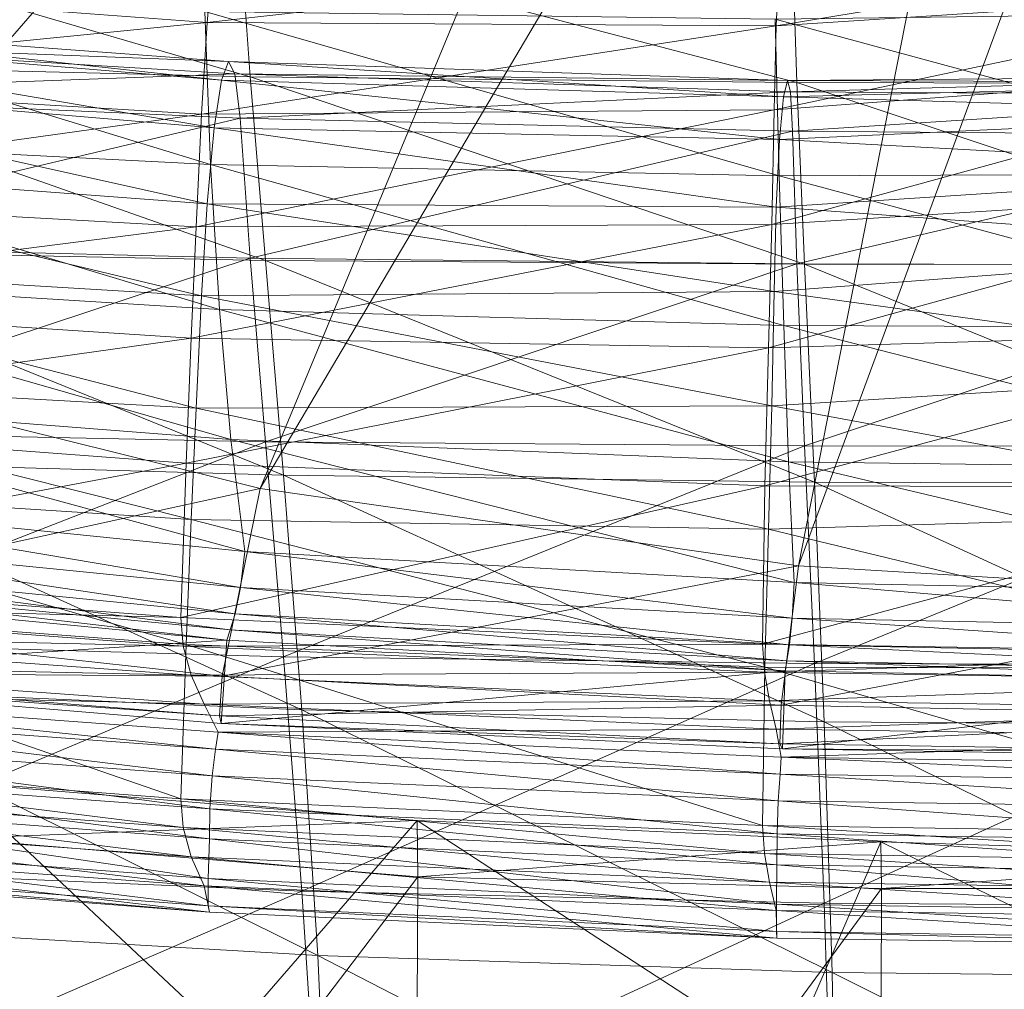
# Model space of a CAD drawing. Header units: inches. Extents: x 813 to 1305, y 19 to 194.
# Tile 66 of 163: x 1169.73 to 1171.8, y 59.73 to 61.77. Entities that reach past the tile are written whole.
import ezdxf

# ---------------------------------------------------------------- set-up
doc = ezdxf.new("R2010")
doc.units = ezdxf.units.IN
doc.header["$MEASUREMENT"] = 0
doc.layers.add('CET color Grey98', color=7, linetype='Continuous', true_color=0xfafafa)
doc.layers.add('CET color Grey99', color=7, linetype='Continuous', true_color=0xfcfcfc)
doc.layers.add('CET Default', color=7, linetype='Continuous')

# ---------------------------------------------------------------- blocks, each defined once
blk = doc.blocks.new('*C286')
at = {"layer": 'CET color Grey98', "linetype": 'Continuous', "lineweight": 0}
for points in [[(0.9787, 21.1612, 18.372), (0, 21.1752, 18.3634), (0, 19.7851, 18.39), (0.9787, 21.1612, 18.372)], [(0.9747, 19.7851, 18.4616), (0.9787, 21.1612, 18.372), (0, 19.7851, 18.39), (0.9747, 19.7851, 18.4616)], [(1.9563, 21.1209, 18.3984), (0.9787, 21.1612, 18.372), (0.9747, 19.7851, 18.4616), (1.9563, 21.1209, 18.3984)], [(1.9494, 19.7603, 18.5174), (1.9563, 21.1209, 18.3984), (0.9747, 19.7851, 18.4616), (1.9494, 19.7603, 18.5174)], [(2.9316, 21.0517, 18.4424), (1.9563, 21.1209, 18.3984), (1.9494, 19.7603, 18.5174), (2.9316, 21.0517, 18.4424)], [(2.9223, 19.6793, 18.562), (2.9316, 21.0517, 18.4424), (1.9494, 19.7603, 18.5174), (2.9223, 19.6793, 18.562)], [(1.1749, 20.1471, 16.7115), (0.9757, 19.6867, 18.3598), (0, 20.1661, 16.6966), (1.1749, 20.1471, 16.7115)], [(0.9757, 19.6867, 18.3598), (0, 19.7165, 18.3149), (0, 20.1661, 16.6966), (0.9757, 19.6867, 18.3598)], [(1.9507, 19.6414, 18.4021), (0.9757, 19.6867, 18.3598), (1.1749, 20.1471, 16.7115), (1.9507, 19.6414, 18.4021)], [(2.3485, 20.1007, 16.7482), (1.9507, 19.6414, 18.4021), (1.1749, 20.1471, 16.7115), (2.3485, 20.1007, 16.7482)], [(2.9236, 19.5628, 18.4441), (1.9507, 19.6414, 18.4021), (2.3485, 20.1007, 16.7482), (2.9236, 19.5628, 18.4441)], [(3.5192, 20.0205, 16.8128), (2.9236, 19.5628, 18.4441), (2.3485, 20.1007, 16.7482), (3.5192, 20.0205, 16.8128)], [(0.9757, 19.6867, 18.3598), (0.9747, 19.7851, 18.4616), (0, 19.7165, 18.3149), (0.9757, 19.6867, 18.3598)], [(0.9747, 19.7851, 18.4616), (0, 19.7851, 18.39), (0, 19.7165, 18.3149), (0.9747, 19.7851, 18.4616)], [(1.9494, 19.7603, 18.5174), (0.9747, 19.7851, 18.4616), (0.9757, 19.6867, 18.3598), (1.9494, 19.7603, 18.5174)], [(1.9507, 19.6414, 18.4021), (1.9494, 19.7603, 18.5174), (0.9757, 19.6867, 18.3598), (1.9507, 19.6414, 18.4021)], [(2.9223, 19.6793, 18.562), (1.9494, 19.7603, 18.5174), (1.9507, 19.6414, 18.4021), (2.9223, 19.6793, 18.562)], [(2.9236, 19.5628, 18.4441), (2.9223, 19.6793, 18.562), (1.9507, 19.6414, 18.4021), (2.9236, 19.5628, 18.4441)], [(1.1831, 19.4907, 16.9599), (0.0035, 19.4989, 16.7178), (0.0005, 19.5104, 16.9366), (1.1831, 19.4907, 16.9599)], [(1.1831, 19.4907, 16.9599), (0.0005, 19.5104, 16.9366), (0.0005, 19.3501, 18.1702), (1.1831, 19.4907, 16.9599)], [(1.1831, 19.4907, 16.9599), (0.0005, 19.3501, 18.1702), (1.1773, 19.3273, 18.1881), (1.1831, 19.4907, 16.9599)], [(1.1831, 19.4907, 16.9599), (1.1885, 19.4803, 16.7394), (0.0035, 19.4989, 16.7178), (1.1831, 19.4907, 16.9599)], [(1.1885, 19.4803, 16.7394), (0.0035, 19.4229, 16.6136), (0.0035, 19.4989, 16.7178), (1.1885, 19.4803, 16.7394)], [(1.1885, 19.4803, 16.7394), (1.1855, 19.3995, 16.6313), (0.0035, 19.4229, 16.6136), (1.1885, 19.4803, 16.7394)], [(2.3627, 19.4377, 17.0226), (1.1831, 19.4907, 16.9599), (1.1773, 19.3273, 18.1881), (2.3627, 19.4377, 17.0226)], [(2.3627, 19.4377, 17.0226), (1.1885, 19.4803, 16.7394), (1.1831, 19.4907, 16.9599), (2.3627, 19.4377, 17.0226)], [(2.3661, 19.4213, 16.8162), (1.1855, 19.3995, 16.6313), (1.1885, 19.4803, 16.7394), (2.3661, 19.4213, 16.8162)], [(2.3627, 19.4377, 17.0226), (2.3661, 19.4213, 16.8162), (1.1885, 19.4803, 16.7394), (2.3627, 19.4377, 17.0226)], [(2.3627, 19.4377, 17.0226), (1.1773, 19.3273, 18.1881), (2.3512, 19.2626, 18.2385), (2.3627, 19.4377, 17.0226)], [(3.5357, 19.3397, 17.1347), (2.3627, 19.4377, 17.0226), (2.3512, 19.2626, 18.2385), (3.5357, 19.3397, 17.1347)], [(3.5357, 19.3397, 17.1347), (2.3661, 19.4213, 16.8162), (2.3627, 19.4377, 17.0226), (3.5357, 19.3397, 17.1347)], [(1.1855, 19.3995, 16.6313), (0.0035, 19.1748, 16.5249), (0.0035, 19.4229, 16.6136), (1.1855, 19.3995, 16.6313)], [(2.3661, 19.4213, 16.8162), (2.3606, 19.338, 16.6999), (1.1855, 19.3995, 16.6313), (2.3661, 19.4213, 16.8162)], [(3.5382, 19.3295, 16.933), (2.3606, 19.338, 16.6999), (2.3661, 19.4213, 16.8162), (3.5382, 19.3295, 16.933)], [(3.5357, 19.3397, 17.1347), (3.5382, 19.3295, 16.933), (2.3661, 19.4213, 16.8162), (3.5357, 19.3397, 17.1347)], [(1.1855, 19.3995, 16.6313), (1.1493, 19.1058, 16.5457), (0.0035, 19.1748, 16.5249), (1.1855, 19.3995, 16.6313)], [(2.3606, 19.338, 16.6999), (1.1493, 19.1058, 16.5457), (1.1855, 19.3995, 16.6313), (2.3606, 19.338, 16.6999)], [(0.0005, 19.3501, 18.1702), (0.0005, 19.3293, 18.2837), (1.174, 19.3062, 18.3017), (0.0005, 19.3501, 18.1702)], [(0.0005, 19.3501, 18.1702), (1.174, 19.3062, 18.3017), (1.1773, 19.3273, 18.1881), (0.0005, 19.3501, 18.1702)], [(2.3606, 19.338, 16.6999), (2.2809, 18.9436, 16.5983), (1.1493, 19.1058, 16.5457), (2.3606, 19.338, 16.6999)], [(3.5092, 19.2119, 16.9156), (2.2809, 18.9436, 16.5983), (2.3606, 19.338, 16.6999), (3.5092, 19.2119, 16.9156)], [(3.5357, 19.3397, 17.1347), (2.3512, 19.2626, 18.2385), (3.519, 19.1501, 18.3275), (3.5357, 19.3397, 17.1347)], [(3.5382, 19.3295, 16.933), (3.5092, 19.2119, 16.9156), (2.3606, 19.338, 16.6999), (3.5382, 19.3295, 16.933)], [(0.0005, 19.3293, 18.2837), (0.0005, 19.2955, 18.394), (1.1682, 19.2722, 18.4126), (0.0005, 19.3293, 18.2837)], [(0.0005, 19.3293, 18.2837), (1.1682, 19.2722, 18.4126), (1.174, 19.3062, 18.3017), (0.0005, 19.3293, 18.2837)], [(1.1773, 19.3273, 18.1881), (1.174, 19.3062, 18.3017), (2.344, 19.241, 18.3523), (1.1773, 19.3273, 18.1881)], [(1.1773, 19.3273, 18.1881), (2.344, 19.241, 18.3523), (2.3512, 19.2626, 18.2385), (1.1773, 19.3273, 18.1881)], [(0.0005, 19.2955, 18.394), (0.0005, 19.2396, 18.4949), (1.1622, 19.2162, 18.5136), (0.0005, 19.2955, 18.394)], [(0.0005, 19.2955, 18.394), (1.1622, 19.2162, 18.5136), (1.1682, 19.2722, 18.4126), (0.0005, 19.2955, 18.394)], [(1.174, 19.3062, 18.3017), (1.1682, 19.2722, 18.4126), (2.3335, 19.2072, 18.4641), (1.174, 19.3062, 18.3017)], [(1.174, 19.3062, 18.3017), (2.3335, 19.2072, 18.4641), (2.344, 19.241, 18.3523), (1.174, 19.3062, 18.3017)], [(1.1682, 19.2722, 18.4126), (1.1622, 19.2162, 18.5136), (2.3223, 19.1515, 18.565), (1.1682, 19.2722, 18.4126)], [(1.1682, 19.2722, 18.4126), (2.3223, 19.1515, 18.565), (2.3335, 19.2072, 18.4641), (1.1682, 19.2722, 18.4126)], [(2.3512, 19.2626, 18.2385), (2.344, 19.241, 18.3523), (3.5075, 19.1274, 18.4416), (2.3512, 19.2626, 18.2385)], [(2.3512, 19.2626, 18.2385), (3.5075, 19.1274, 18.4416), (3.519, 19.1501, 18.3275), (2.3512, 19.2626, 18.2385)], [(0.0005, 19.2396, 18.4949), (0.0004, 19.1649, 18.583), (1.1584, 19.1411, 18.6006), (0.0005, 19.2396, 18.4949)], [(0.0005, 19.2396, 18.4949), (1.1584, 19.1411, 18.6006), (1.1622, 19.2162, 18.5136), (0.0005, 19.2396, 18.4949)], [(2.344, 19.241, 18.3523), (2.3335, 19.2072, 18.4641), (3.493, 19.0929, 18.5549), (2.344, 19.241, 18.3523)], [(2.344, 19.241, 18.3523), (3.493, 19.0929, 18.5549), (3.5075, 19.1274, 18.4416), (2.344, 19.241, 18.3523)], [(1.1622, 19.2162, 18.5136), (1.1584, 19.1411, 18.6006), (2.3134, 19.0757, 18.6489), (1.1622, 19.2162, 18.5136)], [(1.1622, 19.2162, 18.5136), (2.3134, 19.0757, 18.6489), (2.3223, 19.1515, 18.565), (1.1622, 19.2162, 18.5136)], [(3.5092, 19.2119, 16.9156), (3.3878, 18.6689, 16.6961), (2.2809, 18.9436, 16.5983), (3.5092, 19.2119, 16.9156)], [(2.3335, 19.2072, 18.4641), (2.3223, 19.1515, 18.565), (3.4771, 19.0366, 18.6557), (2.3335, 19.2072, 18.4641)], [(2.3335, 19.2072, 18.4641), (3.4771, 19.0366, 18.6557), (3.493, 19.0929, 18.5549), (2.3335, 19.2072, 18.4641)], [(0.0035, 16.0009, 16.2606), (1.1493, 19.1058, 16.5457), (0.0035, 19.1748, 16.5249), (0.0035, 16.0009, 16.2606)], [(1.1701, 18.8877, 18.8167), (1.1584, 19.1411, 18.6006), (0.0004, 19.1649, 18.583), (1.1701, 18.8877, 18.8167)], [(1.1701, 18.8877, 18.8167), (0.0004, 19.1649, 18.583), (0.0005, 18.9026, 18.8065), (1.1701, 18.8877, 18.8167)], [(2.3223, 19.1515, 18.565), (2.3134, 19.0757, 18.6489), (3.4619, 18.9593, 18.7353), (2.3223, 19.1515, 18.565)], [(2.3223, 19.1515, 18.565), (3.4619, 18.9593, 18.7353), (3.4771, 19.0366, 18.6557), (2.3223, 19.1515, 18.565)], [(2.3425, 18.8403, 18.8465), (2.3134, 19.0757, 18.6489), (1.1584, 19.1411, 18.6006), (2.3425, 18.8403, 18.8465)], [(2.3425, 18.8403, 18.8465), (1.1584, 19.1411, 18.6006), (1.1701, 18.8877, 18.8167), (2.3425, 18.8403, 18.8465)], [(0.0035, 16.0009, 16.2606), (0.5369, 15.9922, 16.2606), (1.1493, 19.1058, 16.5457), (0.0035, 16.0009, 16.2606)], [(0.5369, 15.9922, 16.2606), (2.2809, 18.9436, 16.5983), (1.1493, 19.1058, 16.5457), (0.5369, 15.9922, 16.2606)], [(3.5146, 18.749, 18.9071), (3.4619, 18.9593, 18.7353), (2.3134, 19.0757, 18.6489), (3.5146, 18.749, 18.9071)], [(3.5146, 18.749, 18.9071), (2.3134, 19.0757, 18.6489), (2.3425, 18.8403, 18.8465), (3.5146, 18.749, 18.9071)], [(0.5369, 15.9922, 16.2606), (1.047, 15.9654, 16.2606), (2.2809, 18.9436, 16.5983), (0.5369, 15.9922, 16.2606)], [(1.047, 15.9654, 16.2606), (3.3878, 18.6689, 16.6961), (2.2809, 18.9436, 16.5983), (1.047, 15.9654, 16.2606)], [(1.1802, 18.6006, 18.9875), (1.1701, 18.8877, 18.8167), (0.0005, 18.9026, 18.8065), (1.1802, 18.6006, 18.9875)], [(1.1802, 18.6006, 18.9875), (0.0005, 18.9026, 18.8065), (0.0005, 18.6054, 18.9807), (1.1802, 18.6006, 18.9875)], [(2.3663, 18.5667, 19.0107), (2.3425, 18.8403, 18.8465), (1.1701, 18.8877, 18.8167), (2.3663, 18.5667, 19.0107)], [(2.3663, 18.5667, 19.0107), (1.1701, 18.8877, 18.8167), (1.1802, 18.6006, 18.9875), (2.3663, 18.5667, 19.0107)], [(3.555, 18.4935, 19.0624), (3.5146, 18.749, 18.9071), (2.3425, 18.8403, 18.8465), (3.555, 18.4935, 19.0624)], [(3.555, 18.4935, 19.0624), (2.3425, 18.8403, 18.8465), (2.3663, 18.5667, 19.0107), (3.555, 18.4935, 19.0624)], [(1.047, 15.9654, 16.2606), (1.5447, 15.9245, 16.2853), (3.3878, 18.6689, 16.6961), (1.047, 15.9654, 16.2606)], [(1.5447, 15.9245, 16.2853), (4.4627, 18.3032, 16.8375), (3.3878, 18.6689, 16.6961), (1.5447, 15.9245, 16.2853)], [(1.1899, 18.286, 19.1031), (1.1802, 18.6006, 18.9875), (0.0005, 18.6054, 18.9807), (1.1899, 18.286, 19.1031)], [(1.1899, 18.286, 19.1031), (0.0005, 18.6054, 18.9807), (0.0005, 18.2806, 19.0959), (1.1899, 18.286, 19.1031)], [(2.3851, 18.2618, 19.1299), (2.3663, 18.5667, 19.0107), (1.1802, 18.6006, 18.9875), (2.3851, 18.2618, 19.1299)], [(2.3851, 18.2618, 19.1299), (1.1802, 18.6006, 18.9875), (1.1899, 18.286, 19.1031), (2.3851, 18.2618, 19.1299)], [(3.5829, 18.2013, 19.1875), (3.555, 18.4935, 19.0624), (2.3663, 18.5667, 19.0107), (3.5829, 18.2013, 19.1875)], [(3.5829, 18.2013, 19.1875), (2.3663, 18.5667, 19.0107), (2.3851, 18.2618, 19.1299), (3.5829, 18.2013, 19.1875)], [(1.5447, 15.9245, 16.2853), (2.0344, 15.8757, 16.3121), (4.4627, 18.3032, 16.8375), (1.5447, 15.9245, 16.2853)], [(2.0344, 15.8757, 16.3121), (5.4826, 17.8154, 17.0151), (4.4627, 18.3032, 16.8375), (2.0344, 15.8757, 16.3121)], [(1.1979, 17.9561, 19.1639), (1.1899, 18.286, 19.1031), (0.0005, 18.2806, 19.0959), (1.1979, 17.9561, 19.1639)], [(1.1979, 17.9561, 19.1639), (0.0005, 18.2806, 19.0959), (0.0005, 17.9411, 19.1539), (1.1979, 17.9561, 19.1639)], [(2.3975, 17.9401, 19.2012), (2.3851, 18.2618, 19.1299), (1.1899, 18.286, 19.1031), (2.3975, 17.9401, 19.2012)], [(2.3975, 17.9401, 19.2012), (1.1899, 18.286, 19.1031), (1.1979, 17.9561, 19.1639), (2.3975, 17.9401, 19.2012)], [(3.5978, 17.8901, 19.2741), (3.5829, 18.2013, 19.1875), (2.3851, 18.2618, 19.1299), (3.5978, 17.8901, 19.2741)], [(3.5978, 17.8901, 19.2741), (2.3851, 18.2618, 19.1299), (2.3975, 17.9401, 19.2012), (3.5978, 17.8901, 19.2741)]]:
    blk.add_3dface(points, dxfattribs=at)
at = {"layer": 'CET color Grey99', "linetype": 'Continuous', "lineweight": 0}
for points in [[(0, 19.973, 38.6517), (1.0782, 19.9614, 38.6491), (0, 20.503, 40.5639), (0, 19.973, 38.6517)], [(1.0782, 19.9614, 38.6491), (1.0687, 20.4889, 40.559), (0, 20.503, 40.5639), (1.0782, 19.9614, 38.6491)], [(1.0782, 19.9614, 38.6491), (2.1598, 19.9254, 38.6396), (1.0687, 20.4889, 40.559), (1.0782, 19.9614, 38.6491)], [(2.1598, 19.9254, 38.6396), (2.1365, 20.4462, 40.5434), (1.0687, 20.4889, 40.559), (2.1598, 19.9254, 38.6396)], [(2.1598, 19.9254, 38.6396), (3.2424, 19.8623, 38.6198), (2.1365, 20.4462, 40.5434), (2.1598, 19.9254, 38.6396)], [(3.2424, 19.8623, 38.6198), (3.2025, 20.3738, 40.5147), (2.1365, 20.4462, 40.5434), (3.2424, 19.8623, 38.6198)], [(0, 19.8232, 36.7918), (0, 20.3546, 38.7036), (1.0782, 20.343, 38.7009), (0, 19.8232, 36.7918)], [(1.0951, 19.8156, 36.7889), (0, 19.8232, 36.7918), (1.0782, 20.343, 38.7009), (1.0951, 19.8156, 36.7889)], [(1.0951, 19.8156, 36.7889), (1.0782, 20.343, 38.7009), (2.1598, 20.307, 38.6914), (1.0951, 19.8156, 36.7889)], [(2.1932, 19.7906, 36.779), (1.0951, 19.8156, 36.7889), (2.1598, 20.307, 38.6914), (2.1932, 19.7906, 36.779)], [(2.1932, 19.7906, 36.779), (2.1598, 20.307, 38.6914), (3.2424, 20.2439, 38.6716), (2.1932, 19.7906, 36.779)], [(3.2923, 19.7431, 36.7595), (2.1932, 19.7906, 36.779), (3.2424, 20.2439, 38.6716), (3.2923, 19.7431, 36.7595)], [(0, 19.4416, 36.74), (1.0951, 19.4341, 36.7371), (0, 19.973, 38.6517), (0, 19.4416, 36.74)], [(1.0951, 19.4341, 36.7371), (1.0782, 19.9614, 38.6491), (0, 19.973, 38.6517), (1.0951, 19.4341, 36.7371)], [(1.0951, 19.4341, 36.7371), (2.1932, 19.409, 36.7272), (1.0782, 19.9614, 38.6491), (1.0951, 19.4341, 36.7371)], [(2.1932, 19.409, 36.7272), (2.1598, 19.9254, 38.6396), (1.0782, 19.9614, 38.6491), (2.1932, 19.409, 36.7272)], [(2.1932, 19.409, 36.7272), (3.2923, 19.3615, 36.7077), (2.1598, 19.9254, 38.6396), (2.1932, 19.409, 36.7272)], [(3.2923, 19.3615, 36.7077), (3.2424, 19.8623, 38.6198), (2.1598, 19.9254, 38.6396), (3.2923, 19.3615, 36.7077)], [(1.1947, 19.8891, 16.8257), (0, 19.9077, 16.812), (1.1962, 19.8311, 17.0315), (1.1947, 19.8891, 16.8257)], [(0, 19.9077, 16.812), (0, 19.8484, 17.0191), (1.1962, 19.8311, 17.0315), (0, 19.9077, 16.812)], [(0, 19.8933, 16.727), (0, 19.9077, 16.812), (1.1954, 19.8752, 16.7405), (0, 19.8933, 16.727)], [(0, 19.9077, 16.812), (1.1947, 19.8891, 16.8257), (1.1954, 19.8752, 16.7405), (0, 19.9077, 16.812)], [(0, 19.8357, 16.6633), (0, 19.8933, 16.727), (1.1952, 19.8176, 16.6763), (0, 19.8357, 16.6633)], [(0, 19.8933, 16.727), (1.1954, 19.8752, 16.7405), (1.1952, 19.8176, 16.6763), (0, 19.8933, 16.727)], [(2.3877, 19.8344, 16.867), (1.1947, 19.8891, 16.8257), (2.3983, 19.7789, 17.0614), (2.3877, 19.8344, 16.867)], [(1.1947, 19.8891, 16.8257), (1.1962, 19.8311, 17.0315), (2.3983, 19.7789, 17.0614), (1.1947, 19.8891, 16.8257)], [(1.1954, 19.8752, 16.7405), (1.1947, 19.8891, 16.8257), (2.3903, 19.8215, 16.7814), (1.1954, 19.8752, 16.7405)], [(1.1947, 19.8891, 16.8257), (2.3877, 19.8344, 16.867), (2.3903, 19.8215, 16.7814), (1.1947, 19.8891, 16.8257)], [(1.1952, 19.8176, 16.6763), (1.1954, 19.8752, 16.7405), (2.39, 19.7637, 16.7166), (1.1952, 19.8176, 16.6763)], [(1.1954, 19.8752, 16.7405), (2.3903, 19.8215, 16.7814), (2.39, 19.7637, 16.7166), (1.1954, 19.8752, 16.7405)], [(1.1962, 19.8311, 17.0315), (0, 19.8484, 17.0191), (1.2099, 19.7713, 17.2476), (1.1962, 19.8311, 17.0315)], [(0, 19.8484, 17.0191), (0, 19.7893, 17.2261), (1.2099, 19.7713, 17.2476), (0, 19.8484, 17.0191)], [(0, 19.7532, 16.639), (0, 19.8357, 16.6633), (1.1944, 19.7349, 16.6518), (0, 19.7532, 16.639)], [(0, 19.8357, 16.6633), (1.1952, 19.8176, 16.6763), (1.1944, 19.7349, 16.6518), (0, 19.8357, 16.6633)], [(2.3983, 19.7789, 17.0614), (1.1962, 19.8311, 17.0315), (2.426, 19.718, 17.2814), (2.3983, 19.7789, 17.0614)], [(1.1962, 19.8311, 17.0315), (1.2099, 19.7713, 17.2476), (2.426, 19.718, 17.2814), (1.1962, 19.8311, 17.0315)], [(3.5771, 19.7437, 16.9368), (2.3877, 19.8344, 16.867), (3.6021, 19.6925, 17.111), (3.5771, 19.7437, 16.9368)], [(2.3877, 19.8344, 16.867), (2.3983, 19.7789, 17.0614), (3.6021, 19.6925, 17.111), (2.3877, 19.8344, 16.867)], [(2.3903, 19.8215, 16.7814), (2.3877, 19.8344, 16.867), (3.5826, 19.7325, 16.8504), (2.3903, 19.8215, 16.7814)], [(2.3877, 19.8344, 16.867), (3.5771, 19.7437, 16.9368), (3.5826, 19.7325, 16.8504), (2.3877, 19.8344, 16.867)], [(0, 19.315, 34.8737), (0, 19.8232, 36.7918), (1.0951, 19.8156, 36.7889), (0, 19.315, 34.8737)], [(1.1157, 19.3114, 34.8695), (0, 19.315, 34.8737), (1.0951, 19.8156, 36.7889), (1.1157, 19.3114, 34.8695)], [(1.1157, 19.3114, 34.8695), (1.0951, 19.8156, 36.7889), (2.1932, 19.7906, 36.779), (1.1157, 19.3114, 34.8695)], [(1.1944, 19.7349, 16.6518), (1.1952, 19.8176, 16.6763), (2.3871, 19.6801, 16.6915), (1.1944, 19.7349, 16.6518)], [(1.1952, 19.8176, 16.6763), (2.39, 19.7637, 16.7166), (2.3871, 19.6801, 16.6915), (1.1952, 19.8176, 16.6763)], [(2.39, 19.7637, 16.7166), (2.3903, 19.8215, 16.7814), (3.5822, 19.6747, 16.7844), (2.39, 19.7637, 16.7166)], [(2.3903, 19.8215, 16.7814), (3.5826, 19.7325, 16.8504), (3.5822, 19.6747, 16.7844), (2.3903, 19.8215, 16.7814)], [(1.2099, 19.7713, 17.2476), (0, 19.7893, 17.2261), (1.2204, 19.7114, 17.4658), (1.2099, 19.7713, 17.2476)], [(0, 19.7893, 17.2261), (0, 19.7303, 17.4333), (1.2204, 19.7114, 17.4658), (0, 19.7893, 17.2261)], [(2.2317, 19.2972, 34.8566), (1.1157, 19.3114, 34.8695), (2.1932, 19.7906, 36.779), (2.2317, 19.2972, 34.8566)], [(2.2317, 19.2972, 34.8566), (2.1932, 19.7906, 36.779), (3.2923, 19.7431, 36.7595), (2.2317, 19.2972, 34.8566)], [(2.426, 19.718, 17.2814), (1.2099, 19.7713, 17.2476), (2.4424, 19.6565, 17.5091), (2.426, 19.718, 17.2814)], [(1.2099, 19.7713, 17.2476), (1.2204, 19.7114, 17.4658), (2.4424, 19.6565, 17.5091), (1.2099, 19.7713, 17.2476)], [(3.6021, 19.6925, 17.111), (2.3983, 19.7789, 17.0614), (3.6444, 19.6296, 17.3294), (3.6021, 19.6925, 17.111)], [(2.3983, 19.7789, 17.0614), (2.426, 19.718, 17.2814), (3.6444, 19.6296, 17.3294), (2.3983, 19.7789, 17.0614)], [(0, 19.687, 16.639), (0, 19.7532, 16.639), (1.1941, 19.6696, 16.6518), (0, 19.687, 16.639)], [(0, 19.7532, 16.639), (1.1944, 19.7349, 16.6518), (1.1941, 19.6696, 16.6518), (0, 19.7532, 16.639)], [(2.3871, 19.6801, 16.6915), (2.39, 19.7637, 16.7166), (3.5764, 19.5901, 16.7583), (2.3871, 19.6801, 16.6915)], [(2.39, 19.7637, 16.7166), (3.5822, 19.6747, 16.7844), (3.5764, 19.5901, 16.7583), (2.39, 19.7637, 16.7166)], [(1.2204, 19.7114, 17.4658), (0, 19.7303, 17.4333), (1.2247, 19.6522, 17.6773), (1.2204, 19.7114, 17.4658)], [(0, 19.7303, 17.4333), (0, 19.6715, 17.6405), (1.2247, 19.6522, 17.6773), (0, 19.7303, 17.4333)], [(1.1941, 19.6696, 16.6518), (1.1944, 19.7349, 16.6518), (2.3866, 19.6172, 16.6912), (1.1941, 19.6696, 16.6518)], [(1.1944, 19.7349, 16.6518), (2.3871, 19.6801, 16.6915), (2.3866, 19.6172, 16.6912), (1.1944, 19.7349, 16.6518)], [(3.3468, 19.2651, 34.8338), (2.2317, 19.2972, 34.8566), (3.2923, 19.7431, 36.7595), (3.3468, 19.2651, 34.8338)], [(2.4424, 19.6565, 17.5091), (1.2204, 19.7114, 17.4658), (2.448, 19.5963, 17.7231), (2.4424, 19.6565, 17.5091)], [(1.2204, 19.7114, 17.4658), (1.2247, 19.6522, 17.6773), (2.448, 19.5963, 17.7231), (1.2204, 19.7114, 17.4658)], [(3.6444, 19.6296, 17.3294), (2.426, 19.718, 17.2814), (3.6637, 19.5654, 17.5636), (3.6444, 19.6296, 17.3294)], [(2.426, 19.718, 17.2814), (2.4424, 19.6565, 17.5091), (3.6637, 19.5654, 17.5636), (2.426, 19.718, 17.2814)], [(0, 19.6177, 16.6552), (0, 19.687, 16.639), (1.1917, 19.6003, 16.6679), (0, 19.6177, 16.6552)], [(0, 19.687, 16.639), (1.1941, 19.6696, 16.6518), (1.1917, 19.6003, 16.6679), (0, 19.687, 16.639)], [(1.2247, 19.6522, 17.6773), (0, 19.6715, 17.6405), (1.2196, 19.3193, 18.923), (1.2247, 19.6522, 17.6773)], [(0, 19.6715, 17.6405), (0, 19.3222, 18.8977), (1.2196, 19.3193, 18.923), (0, 19.6715, 17.6405)], [(1.1917, 19.6003, 16.6679), (1.1941, 19.6696, 16.6518), (2.3816, 19.5479, 16.7073), (1.1917, 19.6003, 16.6679)], [(1.1941, 19.6696, 16.6518), (2.3866, 19.6172, 16.6912), (2.3816, 19.5479, 16.7073), (1.1941, 19.6696, 16.6518)], [(2.3866, 19.6172, 16.6912), (2.3871, 19.6801, 16.6915), (3.5759, 19.5302, 16.7581), (2.3866, 19.6172, 16.6912)], [(2.3871, 19.6801, 16.6915), (3.5764, 19.5901, 16.7583), (3.5759, 19.5302, 16.7581), (2.3871, 19.6801, 16.6915)], [(1.2247, 19.6522, 17.6773), (1.2196, 19.3193, 18.923), (2.4366, 19.2719, 18.9556), (1.2247, 19.6522, 17.6773)], [(2.448, 19.5963, 17.7231), (1.2247, 19.6522, 17.6773), (2.4366, 19.2719, 18.9556), (2.448, 19.5963, 17.7231)], [(3.6637, 19.5654, 17.5636), (2.4424, 19.6565, 17.5091), (3.6687, 19.5037, 17.7777), (3.6637, 19.5654, 17.5636)], [(2.4424, 19.6565, 17.5091), (2.448, 19.5963, 17.7231), (3.6687, 19.5037, 17.7777), (2.4424, 19.6565, 17.5091)], [(0, 19.5616, 16.6985), (0, 19.6177, 16.6552), (1.188, 19.5442, 16.7114), (0, 19.5616, 16.6985)], [(0, 19.6177, 16.6552), (1.1917, 19.6003, 16.6679), (1.188, 19.5442, 16.7114), (0, 19.6177, 16.6552)], [(2.3816, 19.5479, 16.7073), (2.3866, 19.6172, 16.6912), (3.568, 19.461, 16.774), (2.3816, 19.5479, 16.7073)], [(2.3866, 19.6172, 16.6912), (3.5759, 19.5302, 16.7581), (3.568, 19.461, 16.774), (2.3866, 19.6172, 16.6912)], [(1.188, 19.5442, 16.7114), (1.1917, 19.6003, 16.6679), (2.3746, 19.4915, 16.7513), (1.188, 19.5442, 16.7114)], [(1.1917, 19.6003, 16.6679), (2.3816, 19.5479, 16.7073), (2.3746, 19.4915, 16.7513), (1.1917, 19.6003, 16.6679)], [(2.448, 19.5963, 17.7231), (2.4366, 19.2719, 18.9556), (3.6496, 19.1803, 18.9962), (2.448, 19.5963, 17.7231)], [(3.6687, 19.5037, 17.7777), (2.448, 19.5963, 17.7231), (3.6496, 19.1803, 18.9962), (3.6687, 19.5037, 17.7777)], [(0, 19.5262, 16.7602), (0, 19.5616, 16.6985), (1.1855, 19.5088, 16.7732), (0, 19.5262, 16.7602)], [(0, 19.5616, 16.6985), (1.188, 19.5442, 16.7114), (1.1855, 19.5088, 16.7732), (0, 19.5616, 16.6985)], [(1.1855, 19.5088, 16.7732), (1.188, 19.5442, 16.7114), (2.3695, 19.4561, 16.8133), (1.1855, 19.5088, 16.7732)], [(1.188, 19.5442, 16.7114), (2.3746, 19.4915, 16.7513), (2.3695, 19.4561, 16.8133), (1.188, 19.5442, 16.7114)], [(2.3746, 19.4915, 16.7513), (2.3816, 19.5479, 16.7073), (3.5582, 19.4045, 16.8184), (2.3746, 19.4915, 16.7513)], [(2.3816, 19.5479, 16.7073), (3.568, 19.461, 16.774), (3.5582, 19.4045, 16.8184), (2.3816, 19.5479, 16.7073)], [(0, 19.5262, 16.7602), (1.1855, 19.5088, 16.7732), (0, 19.4669, 16.9673), (0, 19.5262, 16.7602)], [(1.1855, 19.5088, 16.7732), (1.1962, 19.4496, 16.9797), (0, 19.4669, 16.9673), (1.1855, 19.5088, 16.7732)], [(1.1855, 19.5088, 16.7732), (2.3695, 19.4561, 16.8133), (1.1962, 19.4496, 16.9797), (1.1855, 19.5088, 16.7732)], [(2.3695, 19.4561, 16.8133), (2.3746, 19.4915, 16.7513), (3.5501, 19.3691, 16.8806), (2.3695, 19.4561, 16.8133)], [(2.3746, 19.4915, 16.7513), (3.5582, 19.4045, 16.8184), (3.5501, 19.3691, 16.8806), (2.3746, 19.4915, 16.7513)], [(0, 19.4669, 16.9673), (1.1962, 19.4496, 16.9797), (0, 19.4077, 17.1743), (0, 19.4669, 16.9673)], [(1.1962, 19.4496, 16.9797), (1.2099, 19.3897, 17.1958), (0, 19.4077, 17.1743), (1.1962, 19.4496, 16.9797)], [(0, 18.9334, 34.8219), (1.1157, 18.9299, 34.8177), (0, 19.4416, 36.74), (0, 18.9334, 34.8219)], [(1.1157, 18.9299, 34.8177), (1.0951, 19.4341, 36.7371), (0, 19.4416, 36.74), (1.1157, 18.9299, 34.8177)], [(2.3695, 19.4561, 16.8133), (2.3983, 19.3974, 17.0096), (1.1962, 19.4496, 16.9797), (2.3695, 19.4561, 16.8133)], [(1.1962, 19.4496, 16.9797), (2.3983, 19.3974, 17.0096), (1.2099, 19.3897, 17.1958), (1.1962, 19.4496, 16.9797)], [(2.3695, 19.4561, 16.8133), (3.5501, 19.3691, 16.8806), (2.3983, 19.3974, 17.0096), (2.3695, 19.4561, 16.8133)], [(1.1157, 18.9299, 34.8177), (2.2317, 18.9156, 34.8048), (1.0951, 19.4341, 36.7371), (1.1157, 18.9299, 34.8177)], [(2.2317, 18.9156, 34.8048), (2.1932, 19.409, 36.7272), (1.0951, 19.4341, 36.7371), (2.2317, 18.9156, 34.8048)], [(0, 19.4077, 17.1743), (1.2099, 19.3897, 17.1958), (0, 19.3487, 17.3815), (0, 19.4077, 17.1743)], [(2.3983, 19.3974, 17.0096), (2.426, 19.3364, 17.2296), (1.2099, 19.3897, 17.1958), (2.3983, 19.3974, 17.0096)], [(2.2317, 18.9156, 34.8048), (3.3468, 18.8836, 34.782), (2.1932, 19.409, 36.7272), (2.2317, 18.9156, 34.8048)], [(3.3468, 18.8836, 34.782), (3.2923, 19.3615, 36.7077), (2.1932, 19.409, 36.7272), (3.3468, 18.8836, 34.782)], [(3.5501, 19.3691, 16.8806), (3.6021, 19.3109, 17.0592), (2.3983, 19.3974, 17.0096), (3.5501, 19.3691, 16.8806)], [(2.3983, 19.3974, 17.0096), (3.6021, 19.3109, 17.0592), (2.426, 19.3364, 17.2296), (2.3983, 19.3974, 17.0096)], [(1.2099, 19.3897, 17.1958), (1.2204, 19.3299, 17.414), (0, 19.3487, 17.3815), (1.2099, 19.3897, 17.1958)], [(1.2099, 19.3897, 17.1958), (2.426, 19.3364, 17.2296), (1.2204, 19.3299, 17.414), (1.2099, 19.3897, 17.1958)], [(0, 19.3487, 17.3815), (1.2204, 19.3299, 17.414), (0, 19.2899, 17.5887), (0, 19.3487, 17.3815)], [(2.426, 19.3364, 17.2296), (2.4424, 19.2749, 17.4573), (1.2204, 19.3299, 17.414), (2.426, 19.3364, 17.2296)], [(3.6021, 19.3109, 17.0592), (3.6444, 19.248, 17.2776), (2.426, 19.3364, 17.2296), (3.6021, 19.3109, 17.0592)], [(2.426, 19.3364, 17.2296), (3.6444, 19.248, 17.2776), (2.4424, 19.2749, 17.4573), (2.426, 19.3364, 17.2296)], [(1.2204, 19.3299, 17.414), (1.2247, 19.2706, 17.6255), (0, 19.2899, 17.5887), (1.2204, 19.3299, 17.414)], [(1.2196, 19.3193, 18.923), (0, 19.3222, 18.8977), (1.2125, 19.0291, 20.1649), (1.2196, 19.3193, 18.923)], [(0, 19.3222, 18.8977), (0, 18.9926, 20.1603), (1.2125, 19.0291, 20.1649), (0, 19.3222, 18.8977)], [(0, 18.8548, 32.9437), (0, 19.315, 34.8737), (1.1157, 19.3114, 34.8695), (0, 18.8548, 32.9437)], [(1.2196, 19.3193, 18.923), (1.2125, 19.0291, 20.1649), (2.426, 19.0086, 20.181), (1.2196, 19.3193, 18.923)], [(2.4366, 19.2719, 18.9556), (1.2196, 19.3193, 18.923), (2.426, 19.0086, 20.181), (2.4366, 19.2719, 18.9556)], [(1.2204, 19.3299, 17.414), (2.4424, 19.2749, 17.4573), (1.2247, 19.2706, 17.6255), (1.2204, 19.3299, 17.414)], [(1.1362, 18.8535, 32.9386), (0, 18.8548, 32.9437), (1.1157, 19.3114, 34.8695), (1.1362, 18.8535, 32.9386)], [(1.1362, 18.8535, 32.9386), (1.1157, 19.3114, 34.8695), (2.2317, 19.2972, 34.8566), (1.1362, 18.8535, 32.9386)], [(2.2698, 18.8453, 32.9238), (1.1362, 18.8535, 32.9386), (2.2317, 19.2972, 34.8566), (2.2698, 18.8453, 32.9238)], [(2.2698, 18.8453, 32.9238), (2.2317, 19.2972, 34.8566), (3.3468, 19.2651, 34.8338), (2.2698, 18.8453, 32.9238)], [(0, 19.2899, 17.5887), (1.2247, 19.2706, 17.6255), (0, 18.9406, 18.8459), (0, 19.2899, 17.5887)], [(2.4424, 19.2749, 17.4573), (2.448, 19.2147, 17.6713), (1.2247, 19.2706, 17.6255), (2.4424, 19.2749, 17.4573)], [(2.4366, 19.2719, 18.9556), (2.426, 19.0086, 20.181), (3.6371, 18.9305, 20.2084), (2.4366, 19.2719, 18.9556)], [(3.6496, 19.1803, 18.9962), (2.4366, 19.2719, 18.9556), (3.6371, 18.9305, 20.2084), (3.6496, 19.1803, 18.9962)], [(3.6444, 19.248, 17.2776), (3.6637, 19.1839, 17.5118), (2.4424, 19.2749, 17.4573), (3.6444, 19.248, 17.2776)], [(2.4424, 19.2749, 17.4573), (3.6637, 19.1839, 17.5118), (2.448, 19.2147, 17.6713), (2.4424, 19.2749, 17.4573)], [(1.2247, 19.2706, 17.6255), (1.2196, 18.9378, 18.8712), (0, 18.9406, 18.8459), (1.2247, 19.2706, 17.6255)], [(1.2247, 19.2706, 17.6255), (2.448, 19.2147, 17.6713), (1.2196, 18.9378, 18.8712), (1.2247, 19.2706, 17.6255)], [(3.4007, 18.822, 32.8995), (2.2698, 18.8453, 32.9238), (3.3468, 19.2651, 34.8338), (3.4007, 18.822, 32.8995)], [(2.448, 19.2147, 17.6713), (2.4366, 18.8904, 18.9038), (1.2196, 18.9378, 18.8712), (2.448, 19.2147, 17.6713)], [(2.448, 19.2147, 17.6713), (3.6687, 19.1221, 17.7259), (2.4366, 18.8904, 18.9038), (2.448, 19.2147, 17.6713)], [(3.6637, 19.1839, 17.5118), (3.6687, 19.1221, 17.7259), (2.448, 19.2147, 17.6713), (3.6637, 19.1839, 17.5118)], [(3.6687, 19.1221, 17.7259), (3.6496, 18.7988, 18.9444), (2.4366, 18.8904, 18.9038), (3.6687, 19.1221, 17.7259)], [(1.2125, 19.0291, 20.1649), (0, 18.9926, 20.1603), (1.2054, 18.7698, 21.4145), (1.2125, 19.0291, 20.1649)], [(1.2125, 19.0291, 20.1649), (1.2054, 18.7698, 21.4145), (2.4155, 18.7745, 21.4138), (1.2125, 19.0291, 20.1649)], [(2.426, 19.0086, 20.181), (1.2125, 19.0291, 20.1649), (2.4155, 18.7745, 21.4138), (2.426, 19.0086, 20.181)], [(2.426, 19.0086, 20.181), (2.4155, 18.7745, 21.4138), (3.6248, 18.7075, 21.4277), (2.426, 19.0086, 20.181)], [(3.6371, 18.9305, 20.2084), (2.426, 19.0086, 20.181), (3.6248, 18.7075, 21.4277), (3.6371, 18.9305, 20.2084)], [(0, 18.9926, 20.1603), (0, 18.6946, 21.4307), (1.2054, 18.7698, 21.4145), (0, 18.9926, 20.1603)], [(0, 18.9406, 18.8459), (1.2196, 18.9378, 18.8712), (0, 18.611, 20.1085), (0, 18.9406, 18.8459)], [(1.2196, 18.9378, 18.8712), (1.2125, 18.6475, 20.1131), (0, 18.611, 20.1085), (1.2196, 18.9378, 18.8712)], [(0, 18.4733, 32.8919), (1.1362, 18.4719, 32.8868), (0, 18.9334, 34.8219), (0, 18.4733, 32.8919)], [(1.1362, 18.4719, 32.8868), (1.1157, 18.9299, 34.8177), (0, 18.9334, 34.8219), (1.1362, 18.4719, 32.8868)], [(1.1362, 18.4719, 32.8868), (2.2698, 18.4637, 32.872), (1.1157, 18.9299, 34.8177), (1.1362, 18.4719, 32.8868)], [(2.2698, 18.4637, 32.872), (2.2317, 18.9156, 34.8048), (1.1157, 18.9299, 34.8177), (2.2698, 18.4637, 32.872)], [(1.2196, 18.9378, 18.8712), (2.4366, 18.8904, 18.9038), (1.2125, 18.6475, 20.1131), (1.2196, 18.9378, 18.8712)], [(2.2698, 18.4637, 32.872), (3.4007, 18.4405, 32.8477), (2.2317, 18.9156, 34.8048), (2.2698, 18.4637, 32.872)], [(3.4007, 18.4405, 32.8477), (3.3468, 18.8836, 34.782), (2.2317, 18.9156, 34.8048), (3.4007, 18.4405, 32.8477)], [(2.4366, 18.8904, 18.9038), (2.426, 18.627, 20.1292), (1.2125, 18.6475, 20.1131), (2.4366, 18.8904, 18.9038)], [(2.4366, 18.8904, 18.9038), (3.6496, 18.7988, 18.9444), (2.426, 18.627, 20.1292), (2.4366, 18.8904, 18.9038)], [(0, 18.4739, 30.9965), (0, 18.8548, 32.9437), (1.1362, 18.8535, 32.9386), (0, 18.4739, 30.9965)], [(1.1529, 18.4711, 30.9925), (0, 18.4739, 30.9965), (1.1362, 18.8535, 32.9386), (1.1529, 18.4711, 30.9925)], [(1.1529, 18.4711, 30.9925), (1.1362, 18.8535, 32.9386), (2.2698, 18.8453, 32.9238), (1.1529, 18.4711, 30.9925)], [(2.3022, 18.4593, 30.9807), (1.1529, 18.4711, 30.9925), (2.2698, 18.8453, 32.9238), (2.3022, 18.4593, 30.9807)], [(2.3022, 18.4593, 30.9807), (2.2698, 18.8453, 32.9238), (3.4007, 18.822, 32.8995), (2.3022, 18.4593, 30.9807)], [(3.4486, 18.431, 30.9612), (2.3022, 18.4593, 30.9807), (3.4007, 18.822, 32.8995), (3.4486, 18.431, 30.9612)], [(3.6496, 18.7988, 18.9444), (3.6371, 18.5489, 20.1566), (2.426, 18.627, 20.1292), (3.6496, 18.7988, 18.9444)], [(1.2054, 18.7698, 21.4145), (0, 18.6946, 21.4307), (1.2004, 18.5288, 22.6823), (1.2054, 18.7698, 21.4145)], [(1.2054, 18.7698, 21.4145), (1.2004, 18.5288, 22.6823), (2.4044, 18.538, 22.6681), (1.2054, 18.7698, 21.4145)], [(2.4155, 18.7745, 21.4138), (1.2054, 18.7698, 21.4145), (2.4044, 18.538, 22.6681), (2.4155, 18.7745, 21.4138)], [(2.4155, 18.7745, 21.4138), (2.4044, 18.538, 22.6681), (3.6064, 18.4662, 22.6674), (2.4155, 18.7745, 21.4138)], [(3.6248, 18.7075, 21.4277), (2.4155, 18.7745, 21.4138), (3.6064, 18.4662, 22.6674), (3.6248, 18.7075, 21.4277)], [(0, 18.6946, 21.4307), (0, 18.4387, 22.7102), (1.2004, 18.5288, 22.6823), (0, 18.6946, 21.4307)], [(0, 18.611, 20.1085), (1.2125, 18.6475, 20.1131), (0, 18.313, 21.3789), (0, 18.611, 20.1085)], [(1.2125, 18.6475, 20.1131), (1.2054, 18.3882, 21.3627), (0, 18.313, 21.3789), (1.2125, 18.6475, 20.1131)], [(1.2125, 18.6475, 20.1131), (2.426, 18.627, 20.1292), (1.2054, 18.3882, 21.3627), (1.2125, 18.6475, 20.1131)], [(2.426, 18.627, 20.1292), (2.4155, 18.3929, 21.362), (1.2054, 18.3882, 21.3627), (2.426, 18.627, 20.1292)], [(2.426, 18.627, 20.1292), (3.6371, 18.5489, 20.1566), (2.4155, 18.3929, 21.362), (2.426, 18.627, 20.1292)], [(3.6371, 18.5489, 20.1566), (3.6248, 18.326, 21.3759), (2.4155, 18.3929, 21.362), (3.6371, 18.5489, 20.1566)], [(1.2004, 18.5288, 22.6823), (0, 18.4387, 22.7102), (1.1959, 18.3517, 23.7292), (1.2004, 18.5288, 22.6823)], [(1.2004, 18.5288, 22.6823), (1.1959, 18.3517, 23.7292), (2.3925, 18.3449, 23.7152), (1.2004, 18.5288, 22.6823)], [(2.4044, 18.538, 22.6681), (1.2004, 18.5288, 22.6823), (2.3925, 18.3449, 23.7152), (2.4044, 18.538, 22.6681)], [(2.4044, 18.538, 22.6681), (2.3925, 18.3449, 23.7152), (3.5853, 18.256, 23.7133), (2.4044, 18.538, 22.6681)], [(3.6064, 18.4662, 22.6674), (2.4044, 18.538, 22.6681), (3.5853, 18.256, 23.7133), (3.6064, 18.4662, 22.6674)], [(0, 18.2011, 29.0315), (0, 18.4739, 30.9965), (1.1529, 18.4711, 30.9925), (0, 18.2011, 29.0315)], [(0, 18.0924, 30.9447), (1.1529, 18.0896, 30.9407), (0, 18.4733, 32.8919), (0, 18.0924, 30.9447)], [(1.1529, 18.0896, 30.9407), (1.1362, 18.4719, 32.8868), (0, 18.4733, 32.8919), (1.1529, 18.0896, 30.9407)], [(1.1617, 18.1921, 29.0314), (0, 18.2011, 29.0315), (1.1529, 18.4711, 30.9925), (1.1617, 18.1921, 29.0314)], [(1.1529, 18.0896, 30.9407), (2.3022, 18.0777, 30.9289), (1.1362, 18.4719, 32.8868), (1.1529, 18.0896, 30.9407)], [(2.3022, 18.0777, 30.9289), (2.2698, 18.4637, 32.872), (1.1362, 18.4719, 32.8868), (2.3022, 18.0777, 30.9289)], [(1.1617, 18.1921, 29.0314), (1.1529, 18.4711, 30.9925), (2.3022, 18.4593, 30.9807), (1.1617, 18.1921, 29.0314)], [(2.3231, 18.1643, 29.0299), (1.1617, 18.1921, 29.0314), (2.3022, 18.4593, 30.9807), (2.3231, 18.1643, 29.0299)], [(2.3022, 18.0777, 30.9289), (3.4486, 18.0495, 30.9094), (2.2698, 18.4637, 32.872), (2.3022, 18.0777, 30.9289)], [(3.4486, 18.0495, 30.9094), (3.4007, 18.4405, 32.8477), (2.2698, 18.4637, 32.872), (3.4486, 18.0495, 30.9094)], [(2.3231, 18.1643, 29.0299), (2.3022, 18.4593, 30.9807), (3.4486, 18.431, 30.9612), (2.3231, 18.1643, 29.0299)], [(0, 18.4387, 22.7102), (0, 18.2739, 23.7553), (1.1959, 18.3517, 23.7292), (0, 18.4387, 22.7102)], [(3.4838, 18.1134, 29.0254), (2.3231, 18.1643, 29.0299), (3.4486, 18.431, 30.9612), (3.4838, 18.1134, 29.0254)], [(0, 18.313, 21.3789), (1.2054, 18.3882, 21.3627), (0, 18.0571, 22.6584), (0, 18.313, 21.3789)], [(1.2054, 18.3882, 21.3627), (1.2004, 18.1472, 22.6305), (0, 18.0571, 22.6584), (1.2054, 18.3882, 21.3627)], [(1.2054, 18.3882, 21.3627), (2.4155, 18.3929, 21.362), (1.2004, 18.1472, 22.6305), (1.2054, 18.3882, 21.3627)], [(2.4155, 18.3929, 21.362), (2.4044, 18.1564, 22.6163), (1.2004, 18.1472, 22.6305), (2.4155, 18.3929, 21.362)], [(2.4155, 18.3929, 21.362), (3.6248, 18.326, 21.3759), (2.4044, 18.1564, 22.6163), (2.4155, 18.3929, 21.362)], [(1.1959, 18.3517, 23.7292), (0, 18.2739, 23.7553), (1.1889, 18.2094, 24.7857), (1.1959, 18.3517, 23.7292)], [(1.1959, 18.3517, 23.7292), (1.1889, 18.2094, 24.7857), (2.3778, 18.185, 24.7748), (1.1959, 18.3517, 23.7292)], [(2.3925, 18.3449, 23.7152), (1.1959, 18.3517, 23.7292), (2.3778, 18.185, 24.7748), (2.3925, 18.3449, 23.7152)], [(2.3925, 18.3449, 23.7152), (2.3778, 18.185, 24.7748), (3.5635, 18.0846, 24.7733), (2.3925, 18.3449, 23.7152)], [(3.5853, 18.256, 23.7133), (2.3925, 18.3449, 23.7152), (3.5635, 18.0846, 24.7733), (3.5853, 18.256, 23.7133)], [(3.6248, 18.326, 21.3759), (3.6064, 18.0846, 22.6156), (2.4044, 18.1564, 22.6163), (3.6248, 18.326, 21.3759)], [(0, 18.2739, 23.7553), (0, 18.1541, 24.8064), (1.1889, 18.2094, 24.7857), (0, 18.2739, 23.7553)], [(1.1889, 18.2094, 24.7857), (0, 18.1541, 24.8064), (1.1807, 18.12, 25.8487), (1.1889, 18.2094, 24.7857)], [(0, 18.1159, 27.977), (0, 18.2011, 29.0315), (1.1617, 18.1921, 29.0314), (0, 18.1159, 27.977)], [(1.1889, 18.2094, 24.7857), (1.1807, 18.12, 25.8487), (2.3624, 18.0848, 25.842), (1.1889, 18.2094, 24.7857)], [(2.3778, 18.185, 24.7748), (1.1889, 18.2094, 24.7857), (2.3624, 18.0848, 25.842), (2.3778, 18.185, 24.7748)], [(1.1659, 18.1095, 27.9752), (0, 18.1159, 27.977), (1.1617, 18.1921, 29.0314), (1.1659, 18.1095, 27.9752)], [(1.1659, 18.1095, 27.9752), (1.1617, 18.1921, 29.0314), (2.3231, 18.1643, 29.0299), (1.1659, 18.1095, 27.9752)], [(2.3778, 18.185, 24.7748), (2.3624, 18.0848, 25.842), (3.5423, 17.9867, 25.8413), (2.3778, 18.185, 24.7748)], [(3.5635, 18.0846, 24.7733), (2.3778, 18.185, 24.7748), (3.5423, 17.9867, 25.8413), (3.5635, 18.0846, 24.7733)], [(0, 18.1541, 24.8064), (0, 18.0892, 25.8622), (1.1807, 18.12, 25.8487), (0, 18.1541, 24.8064)], [(2.3342, 18.0715, 27.9738), (1.1659, 18.1095, 27.9752), (2.3231, 18.1643, 29.0299), (2.3342, 18.0715, 27.9738)], [(1.2004, 18.1472, 22.6305), (2.4044, 18.1564, 22.6163), (1.1959, 17.9701, 23.6774), (1.2004, 18.1472, 22.6305)], [(2.4044, 18.1564, 22.6163), (2.3925, 17.9633, 23.6634), (1.1959, 17.9701, 23.6774), (2.4044, 18.1564, 22.6163)], [(2.3342, 18.0715, 27.9738), (2.3231, 18.1643, 29.0299), (3.4838, 18.1134, 29.0254), (2.3342, 18.0715, 27.9738)], [(2.4044, 18.1564, 22.6163), (3.6064, 18.0846, 22.6156), (2.3925, 17.9633, 23.6634), (2.4044, 18.1564, 22.6163)], [(0, 18.0571, 22.6584), (1.2004, 18.1472, 22.6305), (0, 17.8924, 23.7035), (0, 18.0571, 22.6584)], [(1.2004, 18.1472, 22.6305), (1.1959, 17.9701, 23.6774), (0, 17.8924, 23.7035), (1.2004, 18.1472, 22.6305)], [(1.1807, 18.12, 25.8487), (0, 18.0892, 25.8622), (1.1726, 18.0851, 26.9132), (1.1807, 18.12, 25.8487)], [(0, 18.0765, 26.9199), (0, 18.1159, 27.977), (1.1659, 18.1095, 27.9752), (0, 18.0765, 26.9199)], [(1.1807, 18.12, 25.8487), (1.1726, 18.0851, 26.9132), (2.3474, 18.0453, 26.91), (1.1807, 18.12, 25.8487)], [(2.3624, 18.0848, 25.842), (1.1807, 18.12, 25.8487), (2.3474, 18.0453, 26.91), (2.3624, 18.0848, 25.842)], [(3.503, 18.001, 27.971), (2.3342, 18.0715, 27.9738), (3.4838, 18.1134, 29.0254), (3.503, 18.001, 27.971)], [(1.1726, 18.0851, 26.9132), (0, 18.0765, 26.9199), (1.1659, 18.1095, 27.9752), (1.1726, 18.0851, 26.9132)], [(0, 17.8195, 28.9797), (1.1617, 17.8106, 28.9796), (0, 18.0924, 30.9447), (0, 17.8195, 28.9797)], [(1.1617, 17.8106, 28.9796), (1.1529, 18.0896, 30.9407), (0, 18.0924, 30.9447), (1.1617, 17.8106, 28.9796)], [(1.1726, 18.0851, 26.9132), (1.1659, 18.1095, 27.9752), (2.3342, 18.0715, 27.9738), (1.1726, 18.0851, 26.9132)], [(0, 18.0892, 25.8622), (0, 18.0765, 26.9199), (1.1726, 18.0851, 26.9132), (0, 18.0892, 25.8622)], [(1.1617, 17.8106, 28.9796), (2.3231, 17.7827, 28.9781), (1.1529, 18.0896, 30.9407), (1.1617, 17.8106, 28.9796)], [(2.3231, 17.7827, 28.9781), (2.3022, 18.0777, 30.9289), (1.1529, 18.0896, 30.9407), (2.3231, 17.7827, 28.9781)], [(2.3474, 18.0453, 26.91), (1.1726, 18.0851, 26.9132), (2.3342, 18.0715, 27.9738), (2.3474, 18.0453, 26.91)], [(2.3231, 17.7827, 28.9781), (3.4838, 17.7318, 28.9736), (2.3022, 18.0777, 30.9289), (2.3231, 17.7827, 28.9781)], [(3.4838, 17.7318, 28.9736), (3.4486, 18.0495, 30.9094), (2.3022, 18.0777, 30.9289), (3.4838, 17.7318, 28.9736)], [(2.3474, 18.0453, 26.91), (2.3342, 18.0715, 27.9738), (3.503, 18.001, 27.971), (2.3474, 18.0453, 26.91)], [(2.3624, 18.0848, 25.842), (2.3474, 18.0453, 26.91), (3.5221, 17.9586, 26.9087), (2.3624, 18.0848, 25.842)], [(3.5423, 17.9867, 25.8413), (2.3624, 18.0848, 25.842), (3.5221, 17.9586, 26.9087), (3.5423, 17.9867, 25.8413)], [(3.6064, 18.0846, 22.6156), (3.5853, 17.8744, 23.6615), (2.3925, 17.9633, 23.6634), (3.6064, 18.0846, 22.6156)], [(3.5221, 17.9586, 26.9087), (2.3474, 18.0453, 26.91), (3.503, 18.001, 27.971), (3.5221, 17.9586, 26.9087)], [(0, 17.8924, 23.7035), (1.1959, 17.9701, 23.6774), (0, 17.7725, 24.7546), (0, 17.8924, 23.7035)], [(1.1959, 17.9701, 23.6774), (1.1889, 17.8279, 24.7339), (0, 17.7725, 24.7546), (1.1959, 17.9701, 23.6774)], [(1.1959, 17.9701, 23.6774), (2.3925, 17.9633, 23.6634), (1.1889, 17.8279, 24.7339), (1.1959, 17.9701, 23.6774)], [(2.3925, 17.9633, 23.6634), (2.3778, 17.8034, 24.723), (1.1889, 17.8279, 24.7339), (2.3925, 17.9633, 23.6634)], [(2.3925, 17.9633, 23.6634), (3.5853, 17.8744, 23.6615), (2.3778, 17.8034, 24.723), (2.3925, 17.9633, 23.6634)]]:
    blk.add_3dface(points, dxfattribs=at)
blk = doc.blocks.new('*C200')
at = {"layer": 'CET Default', "linetype": 'Continuous', "lineweight": 0, "rotation": 179.9999999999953}
blk.add_blockref('*C286', (373.7957, 892.8549), dxfattribs=at)

msp = doc.modelspace()

# ---------------------------------------------------------------- block references
at = {"layer": 'CET Default', "linetype": 'Continuous', "lineweight": 0}
msp.add_blockref('*C200', (798.7199, -813.1289), dxfattribs=at)

doc.saveas('drawing.dxf')
